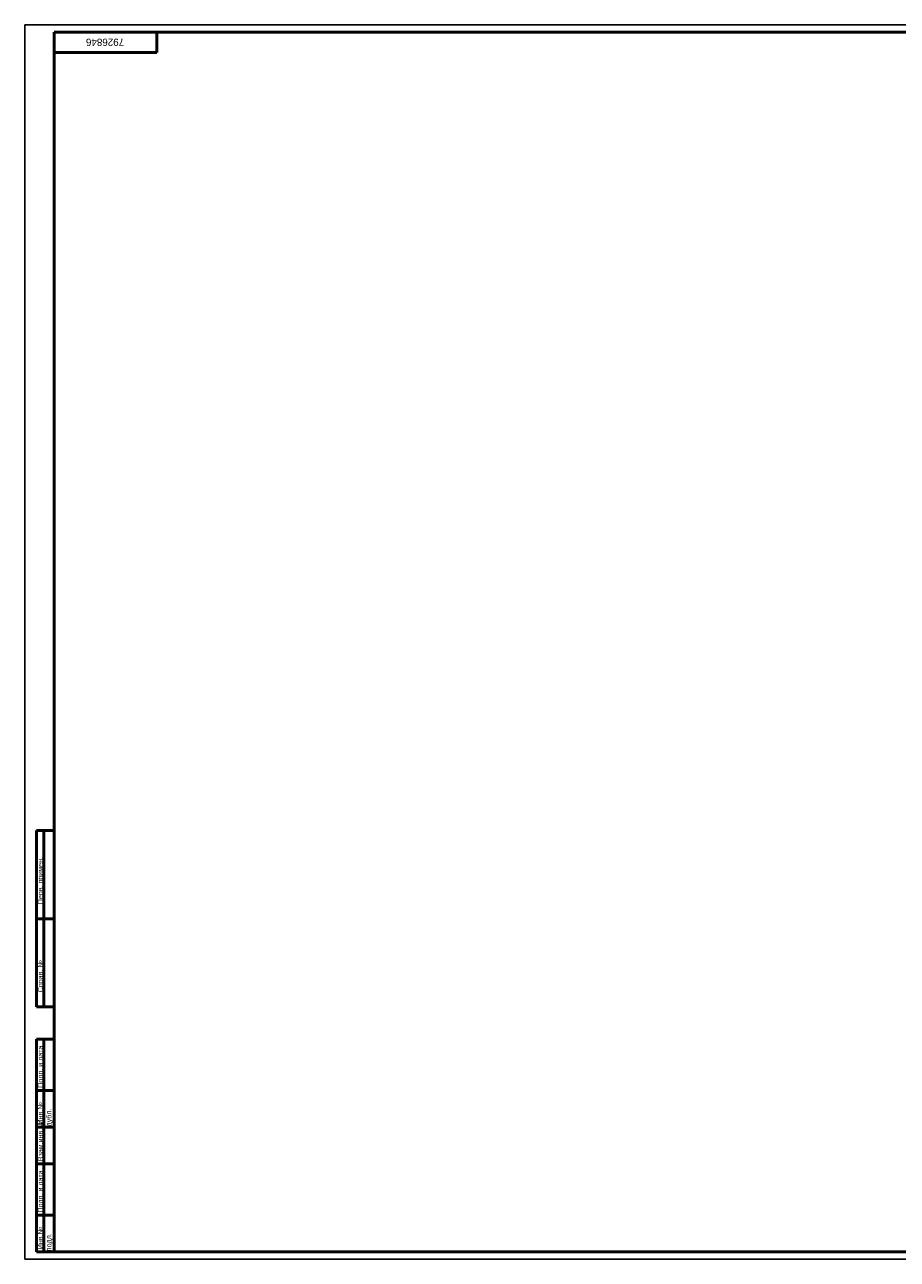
# Model space of a CAD drawing. Header units: millimetres. Extents: x 0 to 4827, y -183 to 841.
# Tile 1 of 6: x 0 to 594, y 0 to 841. Entities that reach past the tile are written whole.
import ezdxf

# ---------------------------------------------------------------- set-up
doc = ezdxf.new("R2010")
doc.units = ezdxf.units.MM

# ---------------------------------------------------------------- blocks, each defined once
blk = doc.blocks.new('_FR1Страница_1')
at = {"color": 7, "linetype": 'Continuous', "lineweight": 25}
for p, q in [((0, 841), (0, 0)), ((1189, 841), (0, 841)), ((0, 0), (1189, 0))]:
    blk.add_line(p, q, dxfattribs=at)
at = {"color": 7, "linetype": 'Continuous', "lineweight": 50}
for p, q in [((20, 5), (20, 836)), ((20, 836), (1184, 836)), ((90, 822), (90, 836)), ((20, 822), (90, 822)), ((8, 292), (8, 172)), ((8, 292), (20, 292)), ((13, 292), (13, 172)), ((8, 232), (20, 232)), ((8, 172), (20, 172)), ((8, 5), (8, 150)), ((8, 150), (20, 150)), ((13, 150), (13, 5)), ((8, 115), (20, 115)), ((8, 90), (20, 90)), ((20, 65), (8, 65)), ((8, 30), (20, 30)), ((20, 5), (8, 5)), ((1184, 5), (20, 5))]:
    blk.add_line(p, q, dxfattribs=at)
at = {"color": 7}
for s, insert, char_height, width, attachment_point, rotation in [('\\pl0.5;{\\fT-FLEX Type A|b0|i0;\\l\\C250;7926846 \\P}', (55, 829), 5, 72.5, 5, 180), ('\\pl0.5;{\\fT-FLEX Type A|b0|i0;\\l\\C250;       Перв. примен.\\P}', (8.875, 232), 3.5, 61.75, 1, 90), ('\\pl0.5;{\\fT-FLEX Type A|b0|i0;\\l\\C250;\\P}', (16.5, 262), 3.5, 61.75, 5, 90), ('\\pl0.5;{\\fT-FLEX Type A|b0|i0;\\l\\C250;       Справ. №\\P}', (8.875, 172), 3.5, 61.75, 1, 90), ('\\pl0.5;{\\fT-FLEX Type A|b0|i0;\\l\\C250;\\P}', (16.5, 202), 3.5, 61.75, 5, 90), ('\\pl0.5;{\\fT-FLEX Type A|b0|i0;\\l\\C250; Подп. и дата\\P}', (8.875, 115), 3.5, 36.75, 1, 90), ('\\pl0.5;{\\fT-FLEX Type A|b0|i0;\\l\\C250;\\P}', (16.5, 132.5), 3.5, 36.75, 5, 90), ('\\pl0.5;{\\fT-FLEX Type A|b0|i0;\\l\\C250; Инв.№ дубл.\\P}', (8.875, 90), 3.5, 26.75, 1, 90), ('\\pl0.5;{\\fT-FLEX Type A|b0|i0;\\l\\C250;\\P}', (16.5, 102.5), 3.5, 26.75, 5, 90), ('\\pl0.5;{\\fT-FLEX Type A|b0|i0;\\l\\C250; Взам.инв.№\\P}', (8.875, 65), 3.5, 26.75, 1, 90), ('\\pl0.5;{\\fT-FLEX Type A|b0|i0;\\l\\C250;\\P}', (16.5, 77.5), 3.5, 26.75, 5, 90), ('\\pl0.5;{\\fT-FLEX Type A|b0|i0;\\l\\C250; Подп. и дата\\P}', (8.875, 30), 3.5, 36.75, 1, 90), ('\\pl0.5;{\\fT-FLEX Type A|b0|i0;\\l\\C250;\\P}', (16.5, 47.5), 3.5, 36.75, 5, 90), ('\\pl0.5;{\\fT-FLEX Type A|b0|i0;\\l\\C250; Инв.№ подл.\\P}', (8.875, 5), 3.5, 26.75, 1, 90), ('\\pl0.5;{\\fT-FLEX Type A|b0|i0;\\l\\C250;\\H0.857143x;\\P}', (16.5, 17.5), 3.5, 26.75, 5, 90)]:
    blk.add_mtext(s, dxfattribs=dict(at, insert=insert, char_height=char_height, width=width, attachment_point=attachment_point, rotation=rotation))
blk = doc.blocks.new('Страница_1')
blk.add_blockref('_FR1Страница_1', (0, 0))

msp = doc.modelspace()

# ---------------------------------------------------------------- block references
msp.add_blockref('Страница_1', (0, 0))

doc.saveas('drawing.dxf')
